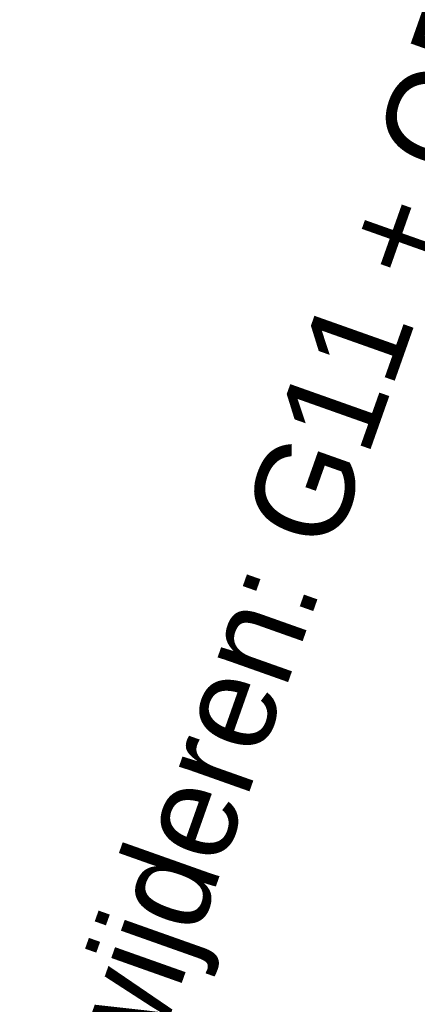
# Model space of a CAD drawing. Header units: metres. Extents: x 136326 to 138181, y 453212 to 454732.
# Tile 46 of 55: x 136725.14 to 136728.2, y 454241.68 to 454249.26. Entities that reach past the tile are written whole.
import ezdxf

# ---------------------------------------------------------------- set-up
doc = ezdxf.new("R2010")
doc.units = ezdxf.units.M
doc.layers.add('-DR-nw-inr-bebording-txt', color=2, linetype='Continuous')
doc.styles.add('eurostile', font='txt')

msp = doc.modelspace()

# ---------------------------------------------------------------- texts
at = {"layer": '-DR-nw-inr-bebording-txt', "style": 'eurostile'}
msp.add_text("verwijderen: G11 + OB 'snorfietsen niet toegestaan'", height=0.75, rotation=70.5, dxfattribs=at).set_placement((136725.6599698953, 454239.7872648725))

doc.saveas('drawing.dxf')
